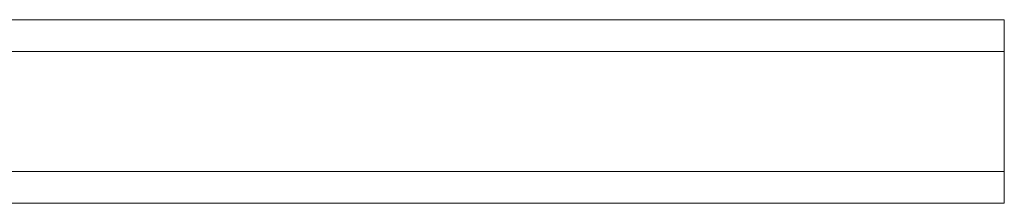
# Model space of a CAD drawing. Header units: millimetres. Extents: x -453 to 1924, y -67 to 428.
# Tile 56 of 88: x 544 to 614, y 394 to 407. Entities that reach past the tile are written whole.
import ezdxf

# ---------------------------------------------------------------- set-up
doc = ezdxf.new("R2010")
doc.units = ezdxf.units.MM

# ---------------------------------------------------------------- blocks, each defined once
blk = doc.blocks.new('Drawing View1')
at = {"color": 7, "linetype": 'Continuous', "lineweight": 18}
for p, q in [((700.11, 33.958), (626.678, 33.958)), ((700.11, 33.958), (700.11, 31.708)), ((627.127, 31.708), (700.11, 31.708)), ((700.11, 31.708), (700.11, 23.208)), ((627.127, 23.208), (700.11, 23.208)), ((700.11, 23.208), (700.11, 20.958)), ((626.678, 20.958), (700.11, 20.958))]:
    blk.add_line(p, q, dxfattribs=at)

msp = doc.modelspace()

# ---------------------------------------------------------------- block references
at = {"color": 7, "linetype": 'Continuous', "lineweight": 18}
msp.add_blockref('Drawing View1', (-86.291, 372.684), dxfattribs=at)

doc.saveas('drawing.dxf')
